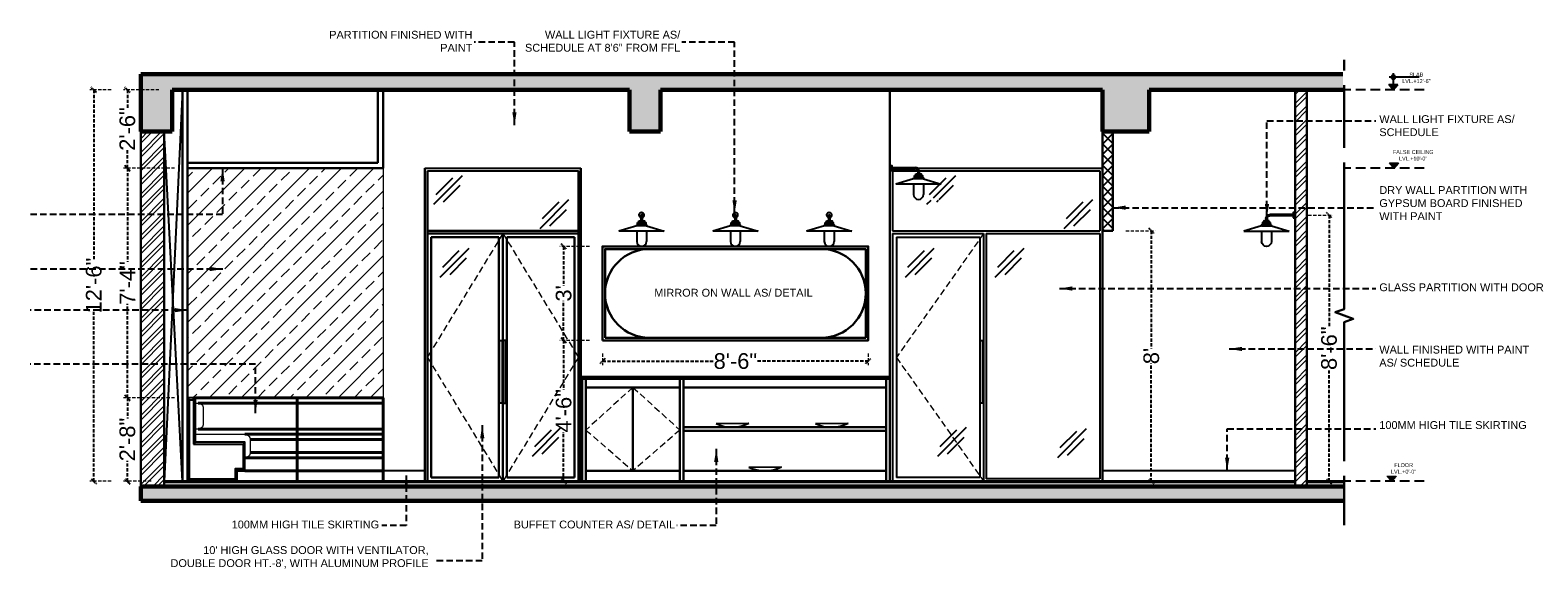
# Model space of a CAD drawing. Header units: inches. Extents: x 105152 to 158499, y 12149 to 30915.
# Tile 7 of 256: x 117163 to 117742, y 17094 to 17301. Entities that reach past the tile are written whole.
import ezdxf

# ---------------------------------------------------------------- set-up
doc = ezdxf.new("R2010")
doc.units = ezdxf.units.IN
doc.header["$MEASUREMENT"] = 0
doc.header["$PDMODE"] = 34
doc.linetypes.add('HIDDEN', pattern=[0.375, 0.25, -0.125])
doc.linetypes.add('HIDDEN2', pattern=[0.1875, 0.125, -0.0625])
for name, color, linetype, lineweight in [('HATCH', 253, 'Continuous', 0), ('PD_BRICK WALL_230', 4, 'Continuous', 50), ('PD_COLUMN', 2, 'Continuous', 60), ('PD_DOOR', 42, 'Continuous', 25), ('PD_ELEVATION_03', 80, 'Continuous', 25), ('PD_ELEVATION_05', 50, 'Continuous', 40), ('PD_FIXTURE', 21, 'Continuous', 25), ('PD_FURNITURE_FIX', 20, 'Continuous', 18), ('PD_FURNITURE_LOOSE', 20, 'Continuous', 18), ('PD_HATCH', 45, 'Continuous', 9), ('PD_HATCH1', 45, 'Continuous', 9), ('TEXT', 7, 'Continuous', 15), ('TEXTOS', 174, 'Continuous', 25)]:
    doc.layers.add(name, color=color, linetype=linetype, lineweight=lineweight)
for name, color, linetype in [('PD_025_TEXT', 61, 'Continuous'), ('PD_DIMENSION', 101, 'Continuous'), ('PD_LIGHTING', 23, 'Continuous')]:
    doc.layers.add(name, color=color, linetype=linetype)
doc.layers.add('PD_BASE', color=8, linetype='Continuous', transparency=0.5)
doc.styles.add('Arial', font='GOTHIC.TTF')
doc.styles.get("Standard").update_dxf_attribs({"font": 'arial.ttf', "height": 6})
doc.dimstyles.new('Civil', dxfattribs={"dimscale": 1, "dimtxt": 9, "dimasz": 2, "dimexe": 2, "dimexo": 2, "dimgap": 0.09, "dimtad": 0, "dimdec": 0, "dimzin": 0, "dimdsep": 46, "dimlunit": 4, "dimtxsty": 'Arial', "dimblk": 'CLOSEDBLANK', "dimcen": 0, "dimclrd": 8, "dimclre": 8, "dimclrt": 7, "dimadec": 0, "dimazin": 0, "dimtfac": 1, "dimtdec": 0, "dimtofl": 0, "dimtmove": 0, "dimatfit": 3, "dimfxl": 0.18, "dimtolj": 1, "dimtzin": 0, "dimarcsym": 1})
doc.dimstyles.new('Copy of MONTY-1', dxfattribs={"dimtxt": 6, "dimasz": 6, "dimexe": 1.625, "dimexo": 9.125, "dimgap": 0.09, "dimtad": 0, "dimdec": 1, "dimzin": 0, "dimdsep": 46, "dimlunit": 4, "dimtxsty": 'Standard', "dimblk": 'OBLIQUE', "dimcen": 1.125, "dimadec": 0, "dimazin": 0, "dimtfac": 1, "dimtdec": 1, "dimtofl": 0, "dimtmove": 0, "dimatfit": 3, "dimfxl": 7, "dimfxlon": 1, "dimtolj": 1, "dimtzin": 0, "dimlwe": 15, "dimarcsym": 1})

# ---------------------------------------------------------------- blocks, each defined once
blk = doc.blocks.new('light fiture55')
for p, q in [((-0.25, 0), (-0.25, -2.22)), ((0.25, 0), (0.25, -2.22)), ((-1.86, -4.06), (-8.7, -6.1)), ((-0.25, -2.22), (0.25, -2.22)), ((1.86, -4.06), (8.7, -6.1)), ((8.7, -6.1), (-8.7, -6.1)), ((-1.88, -6.1), (-1.88, -10.1)), ((1.88, -6.1), (1.88, -10.1))]:
    blk.add_line(p, q)
for points in [[(-1.86, -3.71), (1.86, -3.71), (1.86, -4.06), (-1.86, -4.06)], [(-1.58, -2.79), (1.58, -2.79), (1.58, -3.71), (-1.58, -3.71)], [(-1.08, -2.22), (1.08, -2.22), (1.08, -2.79), (-1.08, -2.79)]]:
    blk.add_lwpolyline(points, close=True)
for centre, radius, start, end in [((0, 0), 1, 284.47751, 255.52249), ((0, 0), 0.25, 0, 180), ((0, -10.1), 1.88, 180, 0)]:
    blk.add_arc(centre, radius, start, end)
blk = doc.blocks.new('sdhdfhfgfdg')
for p, q in [((0.74, 0.25), (9.76, 0.25)), ((0.74, -0.25), (9.76, -0.25)), ((9.15, -4.06), (2.31, -6.1)), ((10.76, -1.25), (10.76, -2.22)), ((10.76, -2.22), (11.26, -2.22)), ((11.26, -1.25), (11.26, -2.22)), ((12.88, -4.06), (19.72, -6.1)), ((19.72, -6.1), (2.31, -6.1)), ((9.13, -6.1), (9.13, -10.1)), ((12.89, -6.1), (12.89, -10.1))]:
    blk.add_line(p, q)
for points in [[(0.74, -1), (0, -1), (0, 1), (0.74, 1)], [(9.15, -3.71), (12.88, -3.71), (12.88, -4.06), (9.15, -4.06)], [(9.43, -2.79), (12.59, -2.79), (12.59, -3.71), (9.43, -3.71)], [(9.93, -2.22), (12.09, -2.22), (12.09, -2.79), (9.93, -2.79)]]:
    blk.add_lwpolyline(points, close=True)
for centre, radius, start, end in [((9.76, -1.25), 1.5, 0, 90), ((9.76, -1.25), 1, 0, 90), ((11.01, -10.1), 1.88, 180, 0)]:
    blk.add_arc(centre, radius, start, end)
blk = doc.blocks.new('_OBLIQUE')
at = {"color": 0, "linetype": 'ByBlock'}
blk.add_line((-0.5, -0.5), (0.5, 0.5), dxfattribs=at)
blk = doc.blocks.new('*D350')
at = {"layer": 'Defpoints', "color": 0, "linetype": 'HIDDEN2', "ltscale": 10, "transparency": 16777216}
for p in [(117200.46, 17160.27), (117223.58, 17160.27), (117214.58, 17128.27)]:
    blk.add_point(p, dxfattribs=at)
at = {"layer": 'PD_DIMENSION', "color": 0, "linetype": 'HIDDEN2', "lineweight": 15, "ltscale": 10, "transparency": 16777216}
for p, q in [((117218.58, 17160.27), (117198.96, 17160.27)), ((117209.58, 17128.27), (117198.96, 17128.27))]:
    blk.add_line(p, q, dxfattribs=at)
at = {"layer": 'PD_DIMENSION', "color": 0, "linetype": 'HIDDEN2', "lineweight": -2, "ltscale": 10, "transparency": 16777216}
for p, q in [((117200.46, 17160.27), (117200.46, 17152.38)), ((117200.46, 17128.27), (117200.46, 17136.15))]:
    blk.add_line(p, q, dxfattribs=at)
at = {"layer": 'PD_DIMENSION', "color": 0, "linetype": 'HIDDEN2', "lineweight": -2, "ltscale": 10, "transparency": 16777216, "xscale": 2, "yscale": 2, "zscale": 2}
for p, rotation in [((117200.46, 17160.27), 90), ((117200.46, 17128.27), 270)]:
    blk.add_blockref('_OBLIQUE', p, dxfattribs=dict(at, rotation=rotation))
at = {"layer": 'PD_DIMENSION', "color": 0, "linetype": 'HIDDEN2', "ltscale": 10, "transparency": 16777216, "insert": (117200.46, 17144.27), "char_height": 6, "attachment_point": 5, "rotation": 90}
blk.add_mtext('\\A1;2\'-8"', dxfattribs=at)
blk = doc.blocks.new('*D351')
at = {"layer": 'Defpoints', "color": 0, "linetype": 'HIDDEN2', "ltscale": 10, "transparency": 16777216}
for p in [(117200.46, 17248.27), (117223.58, 17248.27), (117223.58, 17160.27)]:
    blk.add_point(p, dxfattribs=at)
at = {"layer": 'PD_DIMENSION', "color": 0, "linetype": 'HIDDEN2', "lineweight": 15, "ltscale": 10, "transparency": 16777216}
for p, q in [((117218.58, 17248.27), (117198.96, 17248.27)), ((117218.58, 17160.27), (117198.96, 17160.27))]:
    blk.add_line(p, q, dxfattribs=at)
at = {"layer": 'PD_DIMENSION', "color": 0, "linetype": 'HIDDEN2', "lineweight": -2, "ltscale": 10, "transparency": 16777216}
for p, q in [((117200.46, 17248.27), (117200.46, 17212.31)), ((117200.46, 17160.27), (117200.46, 17196.23))]:
    blk.add_line(p, q, dxfattribs=at)
at = {"layer": 'PD_DIMENSION', "color": 0, "linetype": 'HIDDEN2', "lineweight": -2, "ltscale": 10, "transparency": 16777216, "xscale": 2, "yscale": 2, "zscale": 2}
for p, rotation in [((117200.46, 17248.27), 90), ((117200.46, 17160.27), 270)]:
    blk.add_blockref('_OBLIQUE', p, dxfattribs=dict(at, rotation=rotation))
at = {"layer": 'PD_DIMENSION', "color": 0, "linetype": 'HIDDEN2', "ltscale": 10, "transparency": 16777216, "insert": (117200.46, 17204.27), "char_height": 6, "attachment_point": 5, "rotation": 90}
blk.add_mtext('\\A1;7\'-4"', dxfattribs=at)
blk = doc.blocks.new('*D352')
at = {"layer": 'Defpoints', "color": 0, "linetype": 'HIDDEN2', "ltscale": 10, "transparency": 16777216}
for p in [(117200.46, 17278.27), (117217.58, 17278.27), (117223.58, 17248.27)]:
    blk.add_point(p, dxfattribs=at)
at = {"layer": 'PD_DIMENSION', "color": 0, "linetype": 'HIDDEN2', "lineweight": 15, "ltscale": 10, "transparency": 16777216}
for p, q in [((117212.58, 17278.27), (117198.96, 17278.27)), ((117218.58, 17248.27), (117198.96, 17248.27))]:
    blk.add_line(p, q, dxfattribs=at)
at = {"layer": 'PD_DIMENSION', "color": 0, "linetype": 'HIDDEN2', "lineweight": -2, "ltscale": 10, "transparency": 16777216}
for p, q in [((117200.46, 17278.27), (117200.46, 17271.38)), ((117200.46, 17248.27), (117200.46, 17255.15))]:
    blk.add_line(p, q, dxfattribs=at)
at = {"layer": 'PD_DIMENSION', "color": 0, "linetype": 'HIDDEN2', "lineweight": -2, "ltscale": 10, "transparency": 16777216, "xscale": 2, "yscale": 2, "zscale": 2}
for p, rotation in [((117200.46, 17278.27), 90), ((117200.46, 17248.27), 270)]:
    blk.add_blockref('_OBLIQUE', p, dxfattribs=dict(at, rotation=rotation))
at = {"layer": 'PD_DIMENSION', "color": 0, "linetype": 'HIDDEN2', "ltscale": 10, "transparency": 16777216, "insert": (117200.46, 17263.27), "char_height": 6, "attachment_point": 5, "rotation": 90}
blk.add_mtext('\\A1;2\'-6"', dxfattribs=at)
blk = doc.blocks.new('*D353')
at = {"layer": 'Defpoints', "color": 0, "linetype": 'HIDDEN2', "ltscale": 10, "transparency": 16777216}
for p in [(117199.21, 17278.27), (117187.56, 17128.27), (117199.21, 17128.27)]:
    blk.add_point(p, dxfattribs=at)
at = {"layer": 'PD_DIMENSION', "color": 0, "linetype": 'HIDDEN2', "lineweight": 15, "ltscale": 10, "transparency": 16777216}
for p, q in [((117194.21, 17278.27), (117186.06, 17278.27)), ((117194.21, 17128.27), (117186.06, 17128.27))]:
    blk.add_line(p, q, dxfattribs=at)
at = {"layer": 'PD_DIMENSION', "color": 0, "linetype": 'HIDDEN2', "lineweight": -2, "ltscale": 10, "transparency": 16777216}
for p, q in [((117187.56, 17278.27), (117187.56, 17213.38)), ((117187.56, 17128.27), (117187.56, 17193.16))]:
    blk.add_line(p, q, dxfattribs=at)
at = {"layer": 'PD_DIMENSION', "color": 0, "linetype": 'HIDDEN2', "lineweight": -2, "ltscale": 10, "transparency": 16777216, "xscale": 2, "yscale": 2, "zscale": 2}
for p, rotation in [((117187.56, 17278.27), 90), ((117187.56, 17128.27), 270)]:
    blk.add_blockref('_OBLIQUE', p, dxfattribs=dict(at, rotation=rotation))
at = {"layer": 'PD_DIMENSION', "color": 0, "linetype": 'HIDDEN2', "ltscale": 10, "transparency": 16777216, "insert": (117187.56, 17203.27), "char_height": 6, "attachment_point": 5, "rotation": 90}
blk.add_mtext('\\A1;12\'-6"', dxfattribs=at)
blk = doc.blocks.new('*D354')
at = {"layer": 'Defpoints', "color": 0, "linetype": 'HIDDEN2', "ltscale": 10, "transparency": 16777216}
for p in [(117382.76, 17182.27), (117367.86, 17128.27), (117382.76, 17128.27)]:
    blk.add_point(p, dxfattribs=at)
at = {"layer": 'PD_DIMENSION', "color": 0, "linetype": 'HIDDEN2', "lineweight": 15, "ltscale": 10, "transparency": 16777216}
for p, q in [((117377.76, 17182.27), (117366.36, 17182.27)), ((117377.76, 17128.27), (117366.36, 17128.27))]:
    blk.add_line(p, q, dxfattribs=at)
at = {"layer": 'PD_DIMENSION', "color": 0, "linetype": 'HIDDEN2', "lineweight": -2, "ltscale": 10, "transparency": 16777216}
for p, q in [((117367.86, 17182.27), (117367.86, 17163.45)), ((117367.86, 17128.27), (117367.86, 17147.08))]:
    blk.add_line(p, q, dxfattribs=at)
at = {"layer": 'PD_DIMENSION', "color": 0, "linetype": 'HIDDEN2', "lineweight": -2, "ltscale": 10, "transparency": 16777216, "xscale": 2, "yscale": 2, "zscale": 2}
for p, rotation in [((117367.86, 17182.27), 90), ((117367.86, 17128.27), 270)]:
    blk.add_blockref('_OBLIQUE', p, dxfattribs=dict(at, rotation=rotation))
at = {"layer": 'PD_DIMENSION', "color": 0, "linetype": 'HIDDEN2', "ltscale": 10, "transparency": 16777216, "insert": (117367.86, 17155.27), "char_height": 6, "attachment_point": 5, "rotation": 90}
blk.add_mtext('\\A1;4\'-6"', dxfattribs=at)
blk = doc.blocks.new('*D355')
at = {"layer": 'Defpoints', "color": 0, "linetype": 'HIDDEN2', "ltscale": 10, "transparency": 16777216}
for p in [(117367.86, 17218.27), (117382.76, 17218.27), (117382.76, 17182.27)]:
    blk.add_point(p, dxfattribs=at)
at = {"layer": 'PD_DIMENSION', "color": 0, "linetype": 'HIDDEN2', "lineweight": 15, "ltscale": 10, "transparency": 16777216}
for p, q in [((117377.76, 17218.27), (117366.36, 17218.27)), ((117377.76, 17182.27), (117366.36, 17182.27))]:
    blk.add_line(p, q, dxfattribs=at)
at = {"layer": 'PD_DIMENSION', "color": 0, "linetype": 'HIDDEN2', "lineweight": -2, "ltscale": 10, "transparency": 16777216}
for p, q in [((117367.86, 17218.27), (117367.86, 17203.12)), ((117367.86, 17182.27), (117367.86, 17197.42))]:
    blk.add_line(p, q, dxfattribs=at)
at = {"layer": 'PD_DIMENSION', "color": 0, "linetype": 'HIDDEN2', "lineweight": -2, "ltscale": 10, "transparency": 16777216, "xscale": 2, "yscale": 2, "zscale": 2}
for p, rotation in [((117367.86, 17218.27), 90), ((117367.86, 17182.27), 270)]:
    blk.add_blockref('_OBLIQUE', p, dxfattribs=dict(at, rotation=rotation))
at = {"layer": 'PD_DIMENSION', "color": 0, "linetype": 'HIDDEN2', "ltscale": 10, "transparency": 16777216, "insert": (117367.86, 17200.27), "char_height": 6, "attachment_point": 5, "rotation": 90}
blk.add_mtext("\\A1;3'", dxfattribs=at)
blk = doc.blocks.new('*D356')
at = {"layer": 'Defpoints', "color": 0, "linetype": 'HIDDEN2', "ltscale": 10, "transparency": 16777216}
for p in [(117382.76, 17182.27), (117484.76, 17182.27), (117484.76, 17174.31)]:
    blk.add_point(p, dxfattribs=at)
at = {"layer": 'PD_DIMENSION', "color": 0, "linetype": 'HIDDEN2', "lineweight": 15, "ltscale": 10, "transparency": 16777216}
for p, q in [((117382.76, 17177.27), (117382.76, 17172.81)), ((117484.76, 17177.27), (117484.76, 17172.81))]:
    blk.add_line(p, q, dxfattribs=at)
at = {"layer": 'PD_DIMENSION', "color": 0, "linetype": 'HIDDEN2', "lineweight": -2, "ltscale": 10, "transparency": 16777216}
for p, q in [((117382.76, 17174.31), (117425.69, 17174.31)), ((117484.76, 17174.31), (117441.83, 17174.31))]:
    blk.add_line(p, q, dxfattribs=at)
at = {"layer": 'PD_DIMENSION', "color": 0, "linetype": 'HIDDEN2', "lineweight": -2, "ltscale": 10, "transparency": 16777216, "xscale": 2, "yscale": 2, "zscale": 2, "rotation": 180}
blk.add_blockref('_OBLIQUE', (117382.76, 17174.31), dxfattribs=at)
at = {"layer": 'PD_DIMENSION', "color": 0, "linetype": 'HIDDEN2', "lineweight": -2, "ltscale": 10, "transparency": 16777216, "xscale": 2, "yscale": 2, "zscale": 2}
blk.add_blockref('_OBLIQUE', (117484.76, 17174.31), dxfattribs=at)
at = {"layer": 'PD_DIMENSION', "color": 0, "linetype": 'HIDDEN2', "ltscale": 10, "transparency": 16777216, "insert": (117433.76, 17174.31), "char_height": 6, "attachment_point": 5}
blk.add_mtext('\\A1;8\'-6"', dxfattribs=at)
blk = doc.blocks.new('*D357')
at = {"layer": 'Defpoints', "color": 0, "linetype": 'HIDDEN2', "ltscale": 10, "transparency": 16777216}
for p in [(117578.58, 17224.27), (117592.57, 17128.27), (117593.37, 17128.27)]:
    blk.add_point(p, dxfattribs=at)
at = {"layer": 'PD_DIMENSION', "color": 0, "linetype": 'HIDDEN2', "lineweight": 15, "ltscale": 10, "transparency": 16777216}
for p, q in [((117583.58, 17224.27), (117594.87, 17224.27)), ((117593.37, 17128.27), (117594.87, 17128.27))]:
    blk.add_line(p, q, dxfattribs=at)
at = {"layer": 'PD_DIMENSION', "color": 0, "linetype": 'HIDDEN2', "lineweight": -2, "ltscale": 10, "transparency": 16777216}
for p, q in [((117593.37, 17224.27), (117593.37, 17179.12)), ((117593.37, 17128.27), (117593.37, 17173.41))]:
    blk.add_line(p, q, dxfattribs=at)
at = {"layer": 'PD_DIMENSION', "color": 0, "linetype": 'HIDDEN2', "lineweight": -2, "ltscale": 10, "transparency": 16777216, "xscale": 2, "yscale": 2, "zscale": 2}
for p, rotation in [((117593.37, 17224.27), 90), ((117593.37, 17128.27), 270)]:
    blk.add_blockref('_OBLIQUE', p, dxfattribs=dict(at, rotation=rotation))
at = {"layer": 'PD_DIMENSION', "color": 0, "linetype": 'HIDDEN2', "ltscale": 10, "transparency": 16777216, "insert": (117593.37, 17176.27), "char_height": 6, "attachment_point": 5, "rotation": 90}
blk.add_mtext("\\A1;8'", dxfattribs=at)
blk = doc.blocks.new('*D358')
at = {"layer": 'Defpoints', "color": 0, "linetype": 'HIDDEN2', "ltscale": 10, "transparency": 16777216}
for p in [(117648.58, 17230.27), (117661.57, 17230.27), (117660.24, 17128.27)]:
    blk.add_point(p, dxfattribs=at)
at = {"layer": 'PD_DIMENSION', "color": 0, "linetype": 'HIDDEN2', "lineweight": 15, "ltscale": 10, "transparency": 16777216}
for p, q in [((117653.58, 17230.27), (117663.07, 17230.27)), ((117661.57, 17128.27), (117663.07, 17128.27))]:
    blk.add_line(p, q, dxfattribs=at)
at = {"layer": 'PD_DIMENSION', "color": 0, "linetype": 'HIDDEN2', "lineweight": -2, "ltscale": 10, "transparency": 16777216}
for p, q in [((117661.57, 17230.27), (117661.57, 17187.34)), ((117661.57, 17128.27), (117661.57, 17171.2))]:
    blk.add_line(p, q, dxfattribs=at)
at = {"layer": 'PD_DIMENSION', "color": 0, "linetype": 'HIDDEN2', "lineweight": -2, "ltscale": 10, "transparency": 16777216, "xscale": 2, "yscale": 2, "zscale": 2}
for p, rotation in [((117661.57, 17230.27), 90), ((117661.57, 17128.27), 270)]:
    blk.add_blockref('_OBLIQUE', p, dxfattribs=dict(at, rotation=rotation))
at = {"layer": 'PD_DIMENSION', "color": 0, "linetype": 'HIDDEN2', "ltscale": 10, "transparency": 16777216, "insert": (117661.57, 17179.27), "char_height": 6, "attachment_point": 5, "rotation": 90}
blk.add_mtext('\\A1;8\'-6"', dxfattribs=at)
blk = doc.blocks.new('fvdf')
at = {"layer": 'HATCH', "ltscale": 3}
blk.add_hatch(color=256, dxfattribs=at).paths.add_polyline_path([(763.25, -477.87), (766.66, -477.87), (764.96, -479.9)])
at = {"layer": 'TEXTOS', "color": 6}
for p, q in [((764.96, -473.5), (764.96, -477.87)), ((755.05, -475.06), (766.52, -475.06)), ((764.96, -479.9), (763.25, -477.87)), ((766.66, -477.87), (763.25, -477.87)), ((764.96, -479.9), (766.66, -477.87))]:
    blk.add_line(p, q, dxfattribs=at)
blk.add_circle((764.96, -475.06), 0.756, dxfattribs=at)
at = {"layer": 'TEXTOS', "color": 6, "lineweight": 5}
blk.add_circle((764.96, -475.06), 0.67, dxfattribs=at)

msp = doc.modelspace()

# ---------------------------------------------------------------- hatches: boundary and pattern name
at = {"layer": 'PD_BASE'}
h = msp.add_hatch(dxfattribs=at)
h.set_pattern_fill('ANSI37', color=256, scale=23)
h.paths.add_polyline_path([(117578.58, 17262.27), (117574.58, 17262.27), (117574.58, 17224.27), (117578.58, 17224.27)])
at = {"layer": 'PD_HATCH'}
h = msp.add_hatch(dxfattribs=at)
h.set_pattern_fill('AR-CONC', color=256)
h.set_pattern_definition([(50, (0, 0), (7.17260183, -0.62752135), [0.75, -8.25]), (355, (0, 0), (-1.38751334, 7.52192134), [0.6, -6.6]), (100.4514445, (0.598, -0.052), (5.78508847, 6.8943999), [0.6374019, -7.0114211]), (46.1842, (0, 2), (10.6724133, -1.6551928), [1.125, -12.375]), (96.635635, (0.889, 1.862), (9.3466195, 9.741186), [0.9561034, -10.5171376]), (351.184164, (0, 2), (9.3466195, 9.741186), [0.9, -9.9]), (21, (1, 1.5), (5.96907052, -4.0261889), [0.75, -8.25]), (326, (1, 1.5), (2.4331533, 7.25150045), [0.6, -6.6]), (71.451445, (1.4974, 1.1645), (8.40222377, 3.22531153), [0.6374019, -7.0114211]), (37.5, (0, 0), (0.121598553, 3.32893854), [0, -6.52, 0, -6.7, 0, -6.625]), (7.5, (0, 0), (2.63069537, 3.94411712), [0, -3.82, 0, -6.37, 0, -2.525]), (327.5, (-2.23, 0), (5.33822436, -0.22554872), [0, -2.5, 0, -7.8, 0, -10.35]), (317.5, (-3.23, 0), (5.8318617, 1.00104982), [0, -3.25, 0, -5.18, 0, -7.35])])
h.paths.add_polyline_path([(117592.58, 17278.27), (117667.4, 17278.27), (117667.4, 17284.27), (117205.58, 17284.27), (117205.58, 17262.27), (117217.58, 17262.27), (117217.58, 17278.27), (117393.08, 17278.27), (117393.08, 17262.27), (117405.08, 17262.27), (117405.08, 17278.27), (117574.58, 17278.27), (117574.58, 17262.27), (117578.58, 17262.27), (117592.58, 17262.27)])
h.paths.add_polyline_path([(117667.4, 17126.27), (117205.58, 17126.27), (117205.58, 17120.77), (117667.4, 17120.77)])
h = msp.add_hatch(dxfattribs=at)
h.set_pattern_fill('ANSI32', color=256, scale=10)
h.paths.add_polyline_path([(117214.58, 17262.27), (117205.58, 17262.27), (117205.58, 17126.27), (117214.58, 17126.27)])
h.paths.add_polyline_path([(117653.08, 17278.27), (117648.58, 17278.27), (117648.58, 17126.27), (117653.08, 17126.27)])
h = msp.add_hatch(dxfattribs=at)
h.set_pattern_fill('ANSI37', color=256, scale=4, angle=-180)
h.set_pattern_definition([(225, (284486.70683, 38201.0224), (0.3535533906, -0.3535533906), []), (315, (284486.70683, 38201.0224), (0.3535533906, 0.3535533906), [])])
h.paths.add_polyline_path([(117244.83, 17142.52), (117244.83, 17132.27), (117245.58, 17132.27), (117245.58, 17142.52)])
h = msp.add_hatch(dxfattribs=at)
h.set_pattern_fill('ANSI37', color=256, scale=4, angle=-90)
h.set_pattern_definition([(315, (96170.5957, 184374.148), (0.3535533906, 0.3535533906), []), (45, (96170.5957, 184374.148), (-0.3535533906, 0.3535533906), [])])
h.paths.add_polyline_path([(117241.83, 17132.27), (117244.83, 17132.27), (117244.83, 17133.02), (117241.83, 17133.02)])
h = msp.add_hatch(dxfattribs=at)
h.set_pattern_fill('ANSI37', color=256, scale=4, angle=-180)
h.set_pattern_definition([(225, (284434.0744, 38153.1181), (0.3535533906, -0.3535533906), []), (315, (284434.0744, 38153.1181), (0.3535533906, 0.3535533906), [])])
h.paths.add_polyline_path([(117242.58, 17129.02), (117242.58, 17132.27), (117241.83, 17132.27), (117241.83, 17129.02)])
h = msp.add_hatch(dxfattribs=at)
h.set_pattern_fill('ANSI37', color=256, scale=4, angle=-90)
h.set_pattern_definition([(315, (96174.78693, 184370.148), (0.3535533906, 0.3535533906), []), (45, (96174.78693, 184370.148), (-0.3535533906, 0.3535533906), [])])
h.paths.add_polyline_path([(117224.33, 17129.02), (117224.33, 17128.27), (117242.58, 17128.27), (117242.58, 17129.02)])
at = {"layer": 'PD_HATCH1'}
h = msp.add_hatch(dxfattribs=at)
h.set_pattern_fill('ANSI33', color=256, scale=35)
h.paths.add_polyline_path([(117298.58, 17248.27), (117223.58, 17248.27), (117223.58, 17160.27), (117225.83, 17160.27), (117226.58, 17160.27), (117298.58, 17160.27)])

# ---------------------------------------------------------------- linework, layer by layer
at = {"layer": 'PD_BASE'}
for p, q in [((117221.58, 17278.27), (117214.58, 17128.27)), ((117221.58, 17128.27), (117214.58, 17262.27)), ((117318.01, 17234.44), (117329.06, 17245.49)), ((117318.94, 17238.2), (117325.3, 17244.56)), ((117321.77, 17235.37), (117328.13, 17241.73)), ((117508.22, 17238.2), (117514.58, 17244.56)), ((117509.73, 17236.88), (117518.34, 17245.49)), ((117511.91, 17236.24), (117517.41, 17241.73)), ((117358.83, 17225.19), (117369.89, 17236.24)), ((117359.76, 17228.95), (117366.13, 17235.31)), ((117507.28, 17234.44), (117508.84, 17235.99)), ((117511.04, 17235.37), (117511.66, 17235.99)), ((117559.89, 17225.19), (117570.95, 17236.24)), ((117560.83, 17228.95), (117567.19, 17235.31)), ((117362.59, 17226.12), (117368.95, 17232.48)), ((117563.65, 17226.12), (117570.02, 17232.48)), ((117320.52, 17206.55), (117331.57, 17217.61)), ((117498.98, 17206.55), (117510.04, 17217.61)), ((117533.48, 17206.55), (117544.54, 17217.61)), ((117321.45, 17210.31), (117327.81, 17216.67)), ((117324.28, 17207.48), (117330.64, 17213.85)), ((117499.92, 17210.31), (117506.28, 17216.67)), ((117502.74, 17207.48), (117509.11, 17213.85)), ((117534.42, 17210.31), (117540.78, 17216.67)), ((117537.24, 17207.48), (117543.61, 17213.85)), ((117355.91, 17137.9), (117366.96, 17148.96)), ((117426.39, 17150.42), (117438.89, 17150.51)), ((117464.5, 17150.42), (117476.99, 17150.51)), ((117511.44, 17137.9), (117522.49, 17148.96)), ((117557.49, 17137.4), (117568.54, 17148.46)), ((117356.84, 17141.66), (117363.2, 17148.03)), ((117359.67, 17138.84), (117366.03, 17145.2)), ((117512.37, 17141.66), (117518.73, 17148.03)), ((117515.19, 17138.84), (117521.56, 17145.2)), ((117558.42, 17141.16), (117564.78, 17147.53)), ((117561.25, 17138.34), (117567.61, 17144.7)), ((117438.95, 17133.72), (117451.45, 17133.81))]:
    msp.add_line(p, q, dxfattribs=at)
for centre in [(117432.54, 17162.77), (117470.65, 17162.77), (117445.1, 17146.07)]:
    msp.add_arc(centre, 13.8, 243.51548, 297.35517, dxfattribs=at)
at = {"layer": 'PD_BRICK WALL_230', "lineweight": 30}
for p, q in [((117648.58, 17126.27), (117648.58, 17278.27)), ((117653.08, 17126.27), (117653.08, 17278.27)), ((117205.58, 17262.27), (117205.58, 17126.27)), ((117214.58, 17262.27), (117214.58, 17126.27))]:
    msp.add_line(p, q, dxfattribs=at)
at = {"layer": 'PD_COLUMN'}
for p, q in [((117205.58, 17284.27), (117667.4, 17284.27)), ((117205.58, 17262.27), (117205.58, 17284.27)), ((117217.58, 17278.27), (117393.08, 17278.27)), ((117217.58, 17262.27), (117217.58, 17278.27)), ((117393.08, 17262.27), (117393.08, 17278.27)), ((117405.08, 17262.27), (117405.08, 17278.27)), ((117405.08, 17278.27), (117574.58, 17278.27)), ((117574.58, 17262.27), (117574.58, 17278.27)), ((117592.58, 17262.27), (117592.58, 17278.27)), ((117592.58, 17278.27), (117667.4, 17278.27)), ((117217.58, 17262.27), (117205.58, 17262.27)), ((117393.08, 17262.27), (117405.08, 17262.27)), ((117574.58, 17262.27), (117592.58, 17262.27)), ((117205.58, 17126.27), (117667.4, 17126.27)), ((117205.58, 17120.77), (117205.58, 17126.27)), ((117205.58, 17120.77), (117667.4, 17120.77))]:
    msp.add_line(p, q, dxfattribs=at)
at = {"layer": 'PD_DOOR', "lineweight": 30}
for p, q in [((117314.55, 17248.27), (117314.55, 17128.27)), ((117315.55, 17247.27), (117315.55, 17128.27)), ((117373.5, 17247.27), (117373.5, 17128.27)), ((117374.5, 17248.27), (117374.5, 17128.27)), ((117373.5, 17224.27), (117315.55, 17224.27)), ((117373.5, 17223.27), (117315.55, 17223.27)), ((117317.05, 17221.77), (117317.05, 17129.77)), ((117343.03, 17221.77), (117317.05, 17221.77)), ((117343.03, 17221.77), (117343.03, 17129.77)), ((117344.53, 17223.27), (117344.53, 17128.27)), ((117372, 17221.77), (117346.03, 17221.77)), ((117346.03, 17221.77), (117346.03, 17129.77)), ((117372, 17221.77), (117372, 17129.77)), ((117343.03, 17129.77), (117317.05, 17129.77)), ((117372, 17129.77), (117346.03, 17129.77))]:
    msp.add_line(p, q, dxfattribs=at)
at = {"layer": 'PD_DOOR'}
for p, q in [((117314.55, 17248.27), (117374.5, 17248.27)), ((117315.55, 17247.27), (117373.5, 17247.27)), ((117493.02, 17248.27), (117574.58, 17248.27)), ((117494.02, 17247.27), (117573.58, 17247.27)), ((117494.02, 17247.27), (117494.02, 17224.27)), ((117573.58, 17247.27), (117573.58, 17224.27)), ((117494.02, 17224.27), (117573.58, 17224.27)), ((117494.02, 17223.27), (117529.02, 17223.27)), ((117494.02, 17223.27), (117494.02, 17128.27)), ((117495.52, 17221.77), (117527.52, 17221.77)), ((117495.52, 17221.77), (117495.52, 17129.77)), ((117527.52, 17221.77), (117527.52, 17129.77)), ((117529.02, 17223.27), (117529.02, 17128.27)), ((117530.02, 17223.27), (117530.02, 17129.27)), ((117530.02, 17223.27), (117573.58, 17223.27)), ((117573.58, 17223.27), (117573.58, 17129.27)), ((117527.52, 17129.77), (117495.52, 17129.77)), ((117573.58, 17129.27), (117530.02, 17129.27))]:
    msp.add_line(p, q, dxfattribs=at)
for points in [[(117344.28, 17182.27), (117344.28, 17158.27), (117343.28, 17158.27), (117343.28, 17182.27)], [(117344.78, 17182.27), (117344.78, 17158.27), (117345.78, 17158.27), (117345.78, 17182.27)], [(117528.77, 17182.27), (117528.77, 17158.27), (117527.77, 17158.27), (117527.77, 17182.27)]]:
    msp.add_lwpolyline(points, close=True, dxfattribs=at)
at = {"layer": 'PD_ELEVATION_03', "lineweight": 30}
for p, q in [((117221.58, 17278.27), (117221.58, 17128.27)), ((117223.58, 17278.27), (117223.58, 17128.27)), ((117296.58, 17250.27), (117296.58, 17278.27)), ((117298.58, 17248.27), (117298.58, 17278.27)), ((117493.02, 17278.27), (117493.02, 17128.27)), ((117296.58, 17250.27), (117223.58, 17250.27)), ((117298.58, 17248.27), (117223.58, 17248.27)), ((117574.58, 17224.27), (117574.58, 17128.27)), ((117648.58, 17128.27), (117214.58, 17128.27)), ((117667.4, 17128.27), (117653.08, 17128.27))]:
    msp.add_line(p, q, dxfattribs=at)
msp.add_lwpolyline([(117578.58, 17224.27), (117574.58, 17224.27), (117574.58, 17262.27), (117578.58, 17262.27)], close=True, dxfattribs=at)
at = {"layer": 'PD_ELEVATION_03', "linetype": 'Continuous'}
for points in [[(117225.83, 17160.27), (117223.58, 17160.27), (117223.58, 17159.52), (117225.83, 17159.52)], [(117226.58, 17143.27), (117226.58, 17160.27), (117225.83, 17160.27), (117225.83, 17143.27)], [(117224.33, 17159.52), (117223.58, 17159.52), (117223.58, 17128.27), (117224.33, 17128.27)], [(117225.83, 17142.52), (117245.58, 17142.52), (117245.58, 17143.27), (117225.83, 17143.27)], [(117244.83, 17142.52), (117244.83, 17132.27), (117245.58, 17132.27), (117245.58, 17142.52)], [(117241.83, 17132.27), (117244.83, 17132.27), (117244.83, 17133.02), (117241.83, 17133.02)], [(117242.58, 17129.02), (117242.58, 17132.27), (117241.83, 17132.27), (117241.83, 17129.02)], [(117224.33, 17128.27), (117242.58, 17128.27), (117242.58, 17129.02), (117224.33, 17129.02)]]:
    msp.add_lwpolyline(points, close=True, dxfattribs=at)
at = {"layer": 'PD_ELEVATION_05'}
for p, q in [((117226.58, 17160.27), (117298.58, 17160.27)), ((117265.58, 17160.27), (117265.58, 17128.27)), ((117298.58, 17160.27), (117298.58, 17128.27)), ((117298.58, 17158.27), (117227.58, 17158.27)), ((117298.58, 17148.27), (117227.63, 17148.27)), ((117245.58, 17146.27), (117298.58, 17146.27)), ((117247.58, 17144.27), (117298.58, 17144.27)), ((117245.58, 17137.27), (117298.58, 17137.27)), ((117247.58, 17139.27), (117298.58, 17139.27)), ((117245.58, 17132.27), (117298.58, 17132.27))]:
    msp.add_line(p, q, dxfattribs=at)
at = {"layer": 'PD_FIXTURE'}
for p, q in [((117314.55, 17132.27), (117298.58, 17132.27)), ((117648.58, 17132.27), (117574.58, 17132.27)), ((117648.58, 17127.77), (117214.58, 17127.77)), ((117667.4, 17127.77), (117653.08, 17127.77))]:
    msp.add_line(p, q, dxfattribs=at)
at = {"layer": 'PD_FURNITURE_FIX'}
msp.add_lwpolyline([(117229.58, 17156.27), (117229.58, 17150.27, -0.414214), (117227.58, 17148.27), (117226.58, 17148.27), (117226.58, 17158.27), (117227.58, 17158.27, -0.414214)], format="xyb", close=True, dxfattribs=at)
msp.add_lwpolyline([(117226.58, 17146.27), (117245.58, 17146.27, -0.414214), (117247.58, 17144.27), (117247.58, 17139.28, -0.415298), (117245.58, 17137.27)], format="xyb", dxfattribs=at)
at = {"layer": 'PD_FURNITURE_LOOSE'}
msp.add_line((117298.58, 17248.27), (117298.58, 17128.27), dxfattribs=at)
at = {"layer": 'PD_FURNITURE_LOOSE', "lineweight": 30}
for p, q in [((117375.02, 17168.27), (117493.02, 17168.27)), ((117375.02, 17167.57), (117375.02, 17168.27)), ((117375.02, 17167.57), (117375.02, 17128.27)), ((117375.02, 17167.57), (117493.02, 17167.57)), ((117376.42, 17167.57), (117376.42, 17128.27)), ((117412.42, 17168.27), (117412.42, 17128.27)), ((117413.82, 17167.57), (117413.82, 17128.27)), ((117491.62, 17167.57), (117491.62, 17128.27)), ((117493.02, 17167.57), (117493.02, 17168.27)), ((117493.02, 17167.57), (117493.02, 17128.27)), ((117376.42, 17164.27), (117412.42, 17164.27)), ((117394.42, 17164.27), (117394.42, 17132.27)), ((117413.82, 17164.27), (117491.62, 17164.27)), ((117491.62, 17148.97), (117413.82, 17148.97)), ((117491.62, 17147.57), (117413.82, 17147.57)), ((117376.42, 17132.27), (117412.42, 17132.27)), ((117413.82, 17132.27), (117491.62, 17132.27))]:
    msp.add_line(p, q, dxfattribs=at)
msp.add_lwpolyline([(117667.4, 17111.47), (117667.4, 17189.27), (117670.83, 17190.52), (117663.96, 17193.02), (117667.4, 17194.27), (117667.4, 17289.78)], dxfattribs=at)
msp.add_lwpolyline([(117466.76, 17217.27), (117400.76, 17217.27, 1), (117400.76, 17183.27), (117466.76, 17183.27, 1)], format="xyb", close=True, dxfattribs=at)
at = {"layer": 'PD_HATCH', "linetype": 'HIDDEN', "ltscale": 10}
for points in [[(117344.53, 17223.27), (117315.55, 17175.77), (117344.53, 17128.27)], [(117344.53, 17223.27), (117373.5, 17175.77), (117344.53, 17128.27)], [(117529.02, 17223.27), (117495.52, 17175.77), (117529.02, 17128.27)], [(117394.42, 17164.27), (117376.42, 17147.92), (117394.42, 17132.27)], [(117394.42, 17164.27), (117412.42, 17147.92), (117394.42, 17132.27)]]:
    msp.add_lwpolyline(points, dxfattribs=at)
at = {"layer": 'PD_LIGHTING', "lineweight": 30}
for points in [[(117382.76, 17182.27), (117484.76, 17182.27), (117484.76, 17218.27), (117382.76, 17218.27)], [(117383.76, 17183.27), (117483.76, 17183.27), (117483.76, 17217.27), (117383.76, 17217.27)]]:
    msp.add_lwpolyline(points, close=True, dxfattribs=at)

# ---------------------------------------------------------------- block references
at = {"linetype": 'ByBlock', "xscale": -1}
for p in [(118451.41, 17728.17), (118450.52, 17608.17)]:
    msp.add_blockref('fvdf', p, dxfattribs=at)
at = {"layer": 'PD_LIGHTING', "lineweight": 30}
for name, p in [('sdhdfhfgfdg', (117493.02, 17248.27)), ('light fiture55', (117397.76, 17230.27)), ('light fiture55', (117433.76, 17230.27)), ('light fiture55', (117469.76, 17230.27))]:
    msp.add_blockref(name, p, dxfattribs=at)
at = {"layer": 'PD_LIGHTING', "lineweight": 30, "xscale": -1}
msp.add_blockref('sdhdfhfgfdg', (117648.58, 17230.27), dxfattribs=at)

# ---------------------------------------------------------------- texts
at = {"layer": 'PD_025_TEXT', "char_height": 3, "attachment_point": 5}
for s, width, gutter_width, insert in [('\\pxqr;PARTITION FINISHED WITH PAINT', 62.2208, 53.96, (117301.73, 17296.9, 6.35)), ('\\pxqr;WALL LIGHT FIXTURE AS/ SCHEDULE AT 8\'6" FROM FFL', 62.2208, 53.96, (117381.49, 17296.9, 6.35)), ('\\pxql;WALL LIGHT FIXTURE AS/ SCHEDULE', 62.2208, 53.96, (117711.96, 17264.54, 6.35)), ('\\pxql;DRY WALL PARTITION WITH GYPSUM BOARD FINISHED WITH PAINT', 62.2208, 53.96, (117711.96, 17234.87, 6.35)), ('\\pxql;MIRROR ON WALL AS/ DETAIL', 62.2208, 53.96, (117433.75, 17200.51, 6.35)), ('\\pxql;GLASS PARTITION WITH DOOR', 62.2208, 53.96, (117711.96, 17202.6, 6.35)), ('\\pxql;WALL FINISHED WITH PAINT AS/ SCHEDULE', 62.2208, 53.96, (117711.96, 17176.2, 6.35)), ('\\pxql;100MM HIGH TILE SKIRTING ', 62.2208, 53.96, (117711.96, 17149.8, 6.35)), ('\\pxqr;100MM HIGH TILE SKIRTING ', 62.2208, 53.96, (117265.94, 17111.69, 6.35)), ('\\pxqr;BUFFET COUNTER AS/ DETAIL ', 62.2208, 53.96, (117379.5, 17111.69, 6.35)), ("\\pxqr;10' HIGH GLASS DOOR WITH VENTILATOR, DOUBLE DOOR HT.-8', WITH ALUMINUM PROFILE", 98.8743, 13.54, (117266.61, 17099.12, 6.35))]:
    msp.add_mtext_dynamic_manual_height_columns(s, width=width, gutter_width=gutter_width, heights=[14.84], dxfattribs=dict(at, insert=insert))

# ---------------------------------------------------------------- dimensions: what is measured, and where the dimension line sits
at = {"layer": 'PD_DIMENSION', "linetype": 'HIDDEN2', "ltscale": 10}
for base, p1, p2, picture, middle in [((117187.56, 17128.27), (117199.21, 17278.27), (117199.21, 17128.27), '*D353', (117187.56, 17203.27)), ((117200.46, 17278.27), (117223.58, 17248.27), (117217.58, 17278.27), '*D352', (117200.46, 17263.27)), ((117200.46, 17248.27), (117223.58, 17160.27), (117223.58, 17248.27), '*D351', (117200.46, 17204.27)), ((117661.57, 17230.27), (117660.24, 17128.27), (117648.58, 17230.27), '*D358', (117661.57, 17179.27)), ((117593.37, 17128.27), (117578.58, 17224.27), (117592.57, 17128.27), '*D357', (117593.37, 17176.27)), ((117367.86, 17218.27), (117382.76, 17182.27), (117382.76, 17218.27), '*D355', (117367.86, 17200.27)), ((117367.86, 17128.27), (117382.76, 17182.27), (117382.76, 17128.27), '*D354', (117367.86, 17155.27)), ((117200.46, 17160.27), (117214.58, 17128.27), (117223.58, 17160.27), '*D350', (117200.46, 17144.27))]:
    dim = msp.add_linear_dim(base=base, p1=p1, p2=p2, angle=90, dimstyle='Copy of MONTY-1', override={"dimasz": 2, "dimexe": 1.5, "dimexo": 5, "dimtmove": 1, "dimfxl": 60}, dxfattribs=at)
    dim.commit()
    dim.dimension.update_dxf_attribs({"geometry": picture, "text_midpoint": middle})
dim = msp.add_linear_dim(base=(117484.76, 17174.31), p1=(117382.76, 17182.27), p2=(117484.76, 17182.27), dimstyle='Copy of MONTY-1', override={"dimasz": 2, "dimexe": 1.5, "dimexo": 5, "dimtmove": 1, "dimfxl": 60}, dxfattribs=at)
dim.commit()
dim.dimension.update_dxf_attribs({"geometry": '*D356', "text_midpoint": (117433.76, 17174.31)})

# ---------------------------------------------------------------- leaders
at = {"layer": 'PD_025_TEXT', "linetype": 'HIDDEN', "ltscale": 10}
for points in [[(117348.98, 17264.73), (117348.98, 17296.59), (117333.49, 17296.59)], [(117433.46, 17230.89), (117433.46, 17296.59), (117413.26, 17296.59)], [(117637.75, 17229.56), (117637.75, 17266.43), (117679.49, 17266.43)], [(117236.96, 17248.27), (117236.96, 17230.57), (117163.14, 17230.57)], [(117578.58, 17233.13), (117679.49, 17233.13)], [(117237.08, 17209.62), (117163.14, 17209.62)], [(117558.11, 17202.14), (117679.49, 17202.14)], [(117223.58, 17193.85), (117163.14, 17193.85)], [(117623.21, 17178.99), (117679.49, 17178.99)], [(117249.62, 17154.39), (117249.62, 17173.15), (117163.14, 17173.15)], [(117336.62, 17149.74), (117336.62, 17097.79), (117318.18, 17097.79)], [(117622.47, 17132.27), (117622.47, 17148.36), (117679.49, 17148.36)], [(117426.42, 17140.68), (117426.42, 17111.38), (117411.26, 17111.38)], [(117307.49, 17130.43), (117307.49, 17111.38), (117298.15, 17111.38)]]:
    msp.add_leader(points, dimstyle='Civil', override={"dimtxt": 8, "dimasz": 5, "dimclrt": 256, "dimfxl": 7, "dimfxlon": 1}, dxfattribs=at)

# ---------------------------------------------------------------- next in the draw order: texts
at = {"layer": 'TEXT', "char_height": 1.5, "width": 54.7352, "attachment_point": 8, "bg_fill": 2}
for s, insert in [('{\\W0.8;SLAB \\PLVL.+12\'-6"}', (117695.07, 17280.86)), ('{\\W0.8;FALSE CEILING\\PLVL.+10\'-0"}', (117693.85, 17251.19)), ('{\\W0.8;FLOOR \\PLVL.+0\'-0"}', (117690.18, 17131.19))]:
    msp.add_mtext(s, dxfattribs=dict(at, insert=insert))

# ---------------------------------------------------------------- next in the draw order: linework, layer by layer
at = {"layer": 'PD_025_TEXT', "linetype": 'HIDDEN', "ltscale": 15}
for p, q in [((117698.06, 17278.27), (117667.4, 17278.27)), ((117698.06, 17248.27), (117667.4, 17248.27)), ((117698.06, 17128.27), (117667.4, 17128.27))]:
    msp.add_line(p, q, dxfattribs=at)

# ---------------------------------------------------------------- next in the draw order: block references
at = {"linetype": 'ByBlock', "xscale": -1}
msp.add_blockref('fvdf', (118451.19, 17758.17), dxfattribs=at)

doc.saveas('drawing.dxf')
